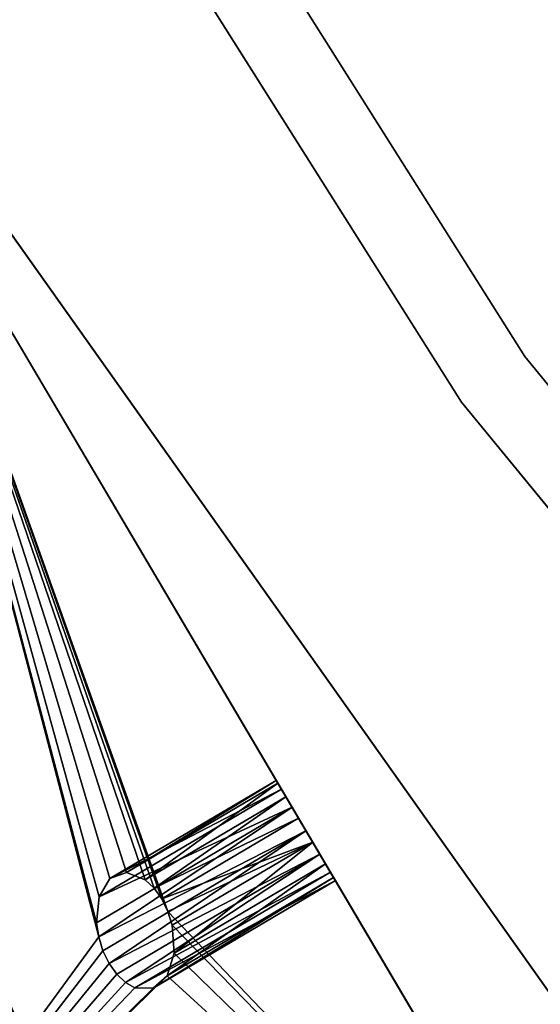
# Model space of a CAD drawing. Extents: x 0.3 to 17.2, y 0.3 to 17.2.
# Tile 29 of 256: x 2.731 to 2.993, y 4.258 to 4.754. Entities that reach past the tile are written whole.
import ezdxf

# ---------------------------------------------------------------- set-up
doc = ezdxf.new("R2010")
doc.units = 0
doc.header["$MEASUREMENT"] = 0
doc.layers.get('0').update_dxf_attribs({"linetype": 'CONTINUOUS'})

# ---------------------------------------------------------------- blocks, each defined once
blk = doc.blocks.new('LUXORE_PLAFON_STL_1')
at = {"color": 0}
for p, q in [((2.98566, 4.58422, 0), (2.51953, 5.32179, 0)), ((2.98566, 4.58422, -1.37795), (2.51953, 5.32179, -1.37795)), ((2.98566, 4.58422, 0), (2.51953, 5.32179, 0)), ((2.98566, 4.58422, -1.37795), (2.51953, 5.32179, -1.37795)), ((2.95374, 4.56118, -1.37795), (2.48502, 5.30285, -1.37795)), ((2.48502, 5.30285, 0), (2.95374, 4.56118, 0)), ((2.48502, 5.30285, 0), (2.95374, 4.56118, 0)), ((2.95374, 4.56118, -1.37795), (2.48502, 5.30285, -1.37795)), ((3.0454, 4.19705, -5.19685), (2.57343, 4.86223, -5.19685)), ((2.57343, 4.86223, -5.15748), (3.0454, 4.19705, -5.15748)), ((3.0454, 4.19705, -5.19685), (2.57343, 4.86223, -5.19685)), ((2.57343, 4.86223, -5.15748), (3.0454, 4.19705, -5.15748)), ((3.15335, 3.87478, -1.51782), (2.66258, 4.70583, -5.33469)), ((3.05075, 4.04851, -5.52772), (2.66258, 4.70583, -5.33469)), ((3.15335, 3.87478, -1.51782), (2.66258, 4.70583, -5.33469)), ((3.05075, 4.04851, -5.52772), (2.66258, 4.70583, -5.33469)), ((3.5389, 3.90953, 0), (2.98566, 4.58422, 0)), ((3.5389, 3.90953, -1.37795), (2.98566, 4.58422, -1.37795)), ((2.98566, 4.58422, -1.37795), (2.98566, 4.58422, 0)), ((3.5389, 3.90953, 0), (2.98566, 4.58422, 0)), ((2.98566, 4.58422, -1.37795), (2.98566, 4.58422, 0)), ((3.5389, 3.90953, -1.37795), (2.98566, 4.58422, -1.37795)), ((3.51005, 3.88274, -1.37795), (2.95374, 4.56118, -1.37795)), ((2.95374, 4.56118, 0), (3.51005, 3.88274, 0)), ((2.95374, 4.56118, 0), (3.51005, 3.88274, 0)), ((2.95374, 4.56118, 0), (2.95374, 4.56118, -1.37795)), ((3.51005, 3.88274, -1.37795), (2.95374, 4.56118, -1.37795)), ((2.95374, 4.56118, 0), (2.95374, 4.56118, -1.37795)), ((2.77668, 4.32136, -5.28243), (2.86042, 4.37081, -5.28243)), ((2.77668, 4.32136, -5.28243), (2.86042, 4.37081, -5.28243)), ((2.78508, 4.32444, -5.29647), (2.86125, 4.36942, -5.29647)), ((2.78508, 4.32444, -5.29647), (2.86125, 4.36942, -5.29647)), ((2.86301, 4.36643, -5.26925), (2.86042, 4.37081, -5.28243)), ((2.86042, 4.37081, -5.28243), (2.86125, 4.36942, -5.29647)), ((2.86301, 4.36643, -5.26925), (2.86042, 4.37081, -5.28243)), ((2.86042, 4.37081, -5.28243), (2.86125, 4.36942, -5.29647)), ((2.86125, 4.36942, -5.29647), (2.86529, 4.36257, -5.30815)), ((2.86125, 4.36942, -5.29647), (2.86529, 4.36257, -5.30815)), ((2.77122, 4.31222, -5.26925), (2.86301, 4.36643, -5.26925)), ((2.77122, 4.31222, -5.26925), (2.86301, 4.36643, -5.26925)), ((2.7945, 4.32076, -5.30815), (2.86529, 4.36257, -5.30815)), ((2.7945, 4.32076, -5.30815), (2.86529, 4.36257, -5.30815)), ((2.79891, 4.31659, -5.31223), (2.86529, 4.36257, -5.30815)), ((2.79891, 4.31659, -5.31223), (2.86529, 4.36257, -5.30815)), ((2.86842, 4.35727, -5.25994), (2.86301, 4.36643, -5.26925)), ((2.86842, 4.35727, -5.25994), (2.86301, 4.36643, -5.26925)), ((2.86529, 4.36257, -5.30815), (2.87164, 4.35182, -5.31479)), ((2.86529, 4.36257, -5.30815), (2.87164, 4.35182, -5.31479)), ((2.76996, 4.29913, -5.25994), (2.86842, 4.35727, -5.25994)), ((2.76996, 4.29913, -5.25994), (2.86842, 4.35727, -5.25994)), ((2.77103, 4.29201, -5.25745), (2.86842, 4.35727, -5.25994)), ((2.77103, 4.29201, -5.25745), (2.86842, 4.35727, -5.25994)), ((2.87541, 4.34544, -5.25664), (2.86842, 4.35727, -5.25994)), ((2.87541, 4.34544, -5.25664), (2.86842, 4.35727, -5.25994)), ((2.79891, 4.31659, -5.31223), (2.87164, 4.35182, -5.31479)), ((2.79891, 4.31659, -5.31223), (2.87164, 4.35182, -5.31479)), ((2.80278, 4.31116, -5.31479), (2.87164, 4.35182, -5.31479)), ((2.80278, 4.31116, -5.31479), (2.87164, 4.35182, -5.31479)), ((2.87164, 4.35182, -5.31479), (2.87882, 4.33966, -5.31488)), ((2.87164, 4.35182, -5.31479), (2.87882, 4.33966, -5.31488)), ((2.77103, 4.29201, -5.25745), (2.87541, 4.34544, -5.25664)), ((2.77103, 4.29201, -5.25745), (2.87541, 4.34544, -5.25664)), ((2.77318, 4.28507, -5.25664), (2.87541, 4.34544, -5.25664)), ((2.77318, 4.28507, -5.25664), (2.87541, 4.34544, -5.25664)), ((2.77628, 4.2787, -5.25754), (2.87541, 4.34544, -5.25664)), ((2.77628, 4.2787, -5.25754), (2.87541, 4.34544, -5.25664)), ((2.88238, 4.33364, -5.2601), (2.87541, 4.34544, -5.25664)), ((2.88238, 4.33364, -5.2601), (2.87541, 4.34544, -5.25664)), ((2.80278, 4.31116, -5.31479), (2.87882, 4.33966, -5.31488)), ((2.80278, 4.31116, -5.31479), (2.87882, 4.33966, -5.31488)), ((2.80588, 4.30479, -5.31569), (2.87882, 4.33966, -5.31488)), ((2.80588, 4.30479, -5.31569), (2.87882, 4.33966, -5.31488)), ((2.87882, 4.33966, -5.31488), (2.80803, 4.29785, -5.31488)), ((2.87882, 4.33966, -5.31488), (2.80803, 4.29785, -5.31488)), ((2.87882, 4.33966, -5.31488), (2.88521, 4.32885, -5.30838)), ((2.87882, 4.33966, -5.31488), (2.88521, 4.32885, -5.30838)), ((2.77628, 4.2787, -5.25754), (2.88238, 4.33364, -5.2601)), ((2.77628, 4.2787, -5.25754), (2.88238, 4.33364, -5.2601)), ((2.88238, 4.33364, -5.2601), (2.78015, 4.27327, -5.2601)), ((2.88238, 4.33364, -5.2601), (2.78015, 4.27327, -5.2601)), ((2.88238, 4.33364, -5.2601), (2.78456, 4.2691, -5.26418)), ((2.88238, 4.33364, -5.2601), (2.78456, 4.2691, -5.26418)), ((2.88773, 4.32458, -5.26954), (2.88238, 4.33364, -5.2601)), ((2.88773, 4.32458, -5.26954), (2.88238, 4.33364, -5.2601)), ((2.88521, 4.32885, -5.30838), (2.80904, 4.28386, -5.30838)), ((2.88521, 4.32885, -5.30838), (2.80904, 4.28386, -5.30838)), ((2.88521, 4.32885, -5.30838), (2.88932, 4.32187, -5.2968)), ((2.88521, 4.32885, -5.30838), (2.88932, 4.32187, -5.2968)), ((2.78508, 4.32444, -5.29647), (2.77668, 4.32136, -5.28243)), ((2.78508, 4.32444, -5.29647), (2.77668, 4.32136, -5.28243)), ((2.88773, 4.32458, -5.26954), (2.78456, 4.2691, -5.26418)), ((2.88773, 4.32458, -5.26954), (2.78456, 4.2691, -5.26418)), ((2.7945, 4.32076, -5.30815), (2.78508, 4.32444, -5.29647)), ((2.7945, 4.32076, -5.30815), (2.78508, 4.32444, -5.29647)), ((2.88773, 4.32458, -5.26954), (2.78926, 4.26643, -5.26954)), ((2.88773, 4.32458, -5.26954), (2.78926, 4.26643, -5.26954)), ((2.89023, 4.32033, -5.28278), (2.88773, 4.32458, -5.26954)), ((2.89023, 4.32033, -5.28278), (2.88773, 4.32458, -5.26954)), ((2.77668, 4.32136, -5.28243), (2.77122, 4.31222, -5.26925)), ((2.77668, 4.32136, -5.28243), (2.77122, 4.31222, -5.26925)), ((2.79891, 4.31659, -5.31223), (2.7945, 4.32076, -5.30815)), ((2.79891, 4.31659, -5.31223), (2.7945, 4.32076, -5.30815)), ((2.89023, 4.32033, -5.28278), (2.79844, 4.26613, -5.28278)), ((2.89023, 4.32033, -5.28278), (2.79844, 4.26613, -5.28278)), ((2.88932, 4.32187, -5.2968), (2.80558, 4.27242, -5.2968)), ((2.88932, 4.32187, -5.2968), (2.80558, 4.27242, -5.2968)), ((2.88932, 4.32187, -5.2968), (2.89023, 4.32033, -5.28278)), ((2.88932, 4.32187, -5.2968), (2.89023, 4.32033, -5.28278)), ((2.77122, 4.31222, -5.26925), (2.76996, 4.29913, -5.25994)), ((2.77122, 4.31222, -5.26925), (2.76996, 4.29913, -5.25994)), ((2.80278, 4.31116, -5.31479), (2.79891, 4.31659, -5.31223)), ((2.80278, 4.31116, -5.31479), (2.79891, 4.31659, -5.31223)), ((2.80588, 4.30479, -5.31569), (2.80278, 4.31116, -5.31479)), ((2.80588, 4.30479, -5.31569), (2.80278, 4.31116, -5.31479)), ((2.80803, 4.29785, -5.31488), (2.80588, 4.30479, -5.31569)), ((2.80803, 4.29785, -5.31488), (2.80588, 4.30479, -5.31569)), ((2.76996, 4.29913, -5.25994), (2.77103, 4.29201, -5.25745)), ((2.76996, 4.29913, -5.25994), (2.77103, 4.29201, -5.25745)), ((2.80904, 4.28386, -5.30838), (2.80803, 4.29785, -5.31488)), ((2.80904, 4.28386, -5.30838), (2.80803, 4.29785, -5.31488)), ((2.77103, 4.29201, -5.25745), (2.77318, 4.28507, -5.25664)), ((2.77103, 4.29201, -5.25745), (2.77318, 4.28507, -5.25664)), ((2.77318, 4.28507, -5.25664), (2.77628, 4.2787, -5.25754)), ((2.77318, 4.28507, -5.25664), (2.77628, 4.2787, -5.25754)), ((2.80558, 4.27242, -5.2968), (2.80904, 4.28386, -5.30838)), ((2.80558, 4.27242, -5.2968), (2.80904, 4.28386, -5.30838)), ((2.77628, 4.2787, -5.25754), (2.78015, 4.27327, -5.2601)), ((2.77628, 4.2787, -5.25754), (2.78015, 4.27327, -5.2601)), ((2.78015, 4.27327, -5.2601), (2.78456, 4.2691, -5.26418)), ((2.78015, 4.27327, -5.2601), (2.78456, 4.2691, -5.26418)), ((2.79844, 4.26613, -5.28278), (2.80558, 4.27242, -5.2968)), ((2.79844, 4.26613, -5.28278), (2.80558, 4.27242, -5.2968)), ((2.78456, 4.2691, -5.26418), (2.78926, 4.26643, -5.26954)), ((2.78456, 4.2691, -5.26418), (2.78926, 4.26643, -5.26954)), ((2.78926, 4.26643, -5.26954), (2.79844, 4.26613, -5.28278)), ((2.78926, 4.26643, -5.26954), (2.79844, 4.26613, -5.28278))]:
    blk.add_line(p, q, dxfattribs=at)
mesh = blk.add_polyface(dxfattribs=at)
corners = [(1.90166, 9.4846, -1.84228), (1.90166, 7.94244, -1.84228), (1.85836, 8.71352, -1.84228), (2.03103, 10.24599, -1.84228), (2.03103, 7.18105, -1.84228), (2.24483, 10.98811, -1.84228), (2.14824, 9.09775, -1.84228), (2.23745, 9.86102, -1.84228), (2.41467, 10.60876, -1.84228), (2.54037, 11.70162, -1.84228), (2.6775, 11.33088, -1.84228), (2.91395, 12.37755, -1.84228), (3.02239, 12.0176, -1.84228), (3.36085, 13.00741, -1.84228), (3.44466, 12.65964, -1.84228), (3.87547, 13.58327, -1.84228), (3.93862, 13.24831, -1.84228), (4.45133, 14.09788, -1.84228), (4.49758, 13.77566, -1.84228), (5.08119, 14.54479, -1.84228), (5.11398, 14.23456, -1.84228), (5.75712, 14.91837, -1.84228), (5.77948, 14.61879, -1.84228), (6.47063, 15.21391, -1.84228), (6.4851, 14.92316, -1.84228), (7.21275, 15.42771, -1.84228), (7.22127, 15.14356, -1.84228), (7.97414, 15.55708, -1.84228), (7.97806, 15.277, -1.84228), (8.74522, 15.60038, -1.84228), (8.74522, 15.32168, -1.84228), (9.5163, 15.55708, -1.84228), (9.51238, 15.277, -1.84228), (10.26917, 15.14356, -1.84228), (10.27769, 15.42771, -1.84228), (11.00534, 14.92316, -1.84228), (11.0198, 15.21391, -1.84228), (11.71096, 14.61879, -1.84228), (11.73332, 14.91837, -1.84228), (12.37646, 14.23456, -1.84228), (12.40925, 14.54479, -1.84228), (12.99286, 13.77566, -1.84228), (13.03911, 14.09788, -1.84228), (13.55182, 13.24831, -1.84228), (13.61496, 13.58327, -1.84228), (14.04578, 12.65964, -1.84228), (14.12958, 13.00741, -1.84228), (14.46805, 12.0176, -1.84228), (14.57649, 12.37755, -1.84228), (14.81294, 11.33088, -1.84228), (14.95007, 11.70162, -1.84228), (15.07577, 10.60876, -1.84228), (15.24561, 10.98811, -1.84228), (15.25298, 9.86102, -1.84228), (15.45941, 10.24599, -1.84228), (15.3422, 9.09775, -1.84228), (15.3422, 8.32929, -1.84228), (2.14824, 8.32929, -1.84228), (2.24483, 6.43893, -1.84228), (2.23745, 7.56603, -1.84228), (2.41467, 6.81828, -1.84228), (2.54037, 5.72542, -1.84228), (2.6775, 6.09616, -1.84228), (2.91395, 5.04949, -1.84228), (3.02239, 5.40944, -1.84228), (3.36085, 4.41963, -1.84228), (3.44466, 4.7674, -1.84228), (3.87547, 3.84377, -1.84228), (3.93862, 4.17873, -1.84228), (4.45133, 3.32916, -1.84228), (4.49758, 3.65138, -1.84228), (5.08119, 2.88225, -1.84228), (5.11398, 3.19248, -1.84228), (5.75712, 2.50867, -1.84228), (5.77948, 2.80825, -1.84228), (6.47063, 2.21313, -1.84228), (6.4851, 2.50388, -1.84228), (7.21275, 1.99933, -1.84228), (7.22127, 2.28349, -1.84228), (7.97414, 1.86996, -1.84228), (7.97806, 2.15004, -1.84228), (8.74522, 1.82666, -1.84228), (8.74522, 2.10536, -1.84228), (9.51238, 2.15004, -1.84228), (9.5163, 1.86996, -1.84228), (10.26917, 2.28349, -1.84228), (10.27769, 1.99933, -1.84228), (11.00534, 2.50388, -1.84228), (11.0198, 2.21313, -1.84228), (11.71096, 2.80825, -1.84228), (11.73332, 2.50867, -1.84228), (12.37646, 3.19248, -1.84228), (12.40925, 2.88225, -1.84228), (12.99286, 3.65138, -1.84228), (13.03911, 3.32916, -1.84228), (13.55182, 4.17873, -1.84228), (13.61496, 3.84377, -1.84228), (14.04578, 4.7674, -1.84228), (14.12958, 4.41963, -1.84228), (14.46805, 5.40944, -1.84228), (14.57649, 5.04949, -1.84228), (14.81294, 6.09616, -1.84228), (14.95007, 5.72542, -1.84228), (15.07577, 6.81828, -1.84228), (15.24561, 6.43893, -1.84228), (15.25298, 7.56603, -1.84228), (15.45941, 7.18105, -1.84228), (15.58878, 9.4846, -1.84228), (15.58878, 7.94244, -1.84228), (15.63208, 8.71352, -1.84228)]
mesh.append_faces([[corners[k] for k in face] for face in [(0, 1, 2), (108, 107, 109)]], dxfattribs={"vtx0": -1, "color": 0})
mesh.append_faces([[corners[k] for k in face] for face in [(1, 3, 4), (6, 5, 7), (7, 5, 8), (8, 9, 10), (10, 11, 12), (12, 13, 14), (14, 15, 16), (16, 17, 18), (18, 19, 20), (20, 21, 22), (22, 23, 24), (24, 25, 26), (26, 27, 28), (28, 29, 30), (30, 31, 32), (32, 31, 33), (33, 34, 35), (35, 36, 37), (37, 38, 39), (39, 40, 41), (41, 42, 43), (43, 44, 45), (45, 46, 47), (47, 48, 49), (49, 50, 51), (51, 52, 53), (53, 54, 55), (55, 54, 56), (4, 57, 58), (57, 4, 6), (58, 60, 61), (61, 62, 63), (63, 64, 65), (65, 66, 67), (67, 68, 69), (69, 70, 71), (71, 72, 73), (73, 74, 75), (75, 76, 77), (77, 78, 79), (79, 80, 81), (81, 83, 84), (84, 85, 86), (86, 87, 88), (88, 89, 90), (90, 91, 92), (92, 93, 94), (94, 95, 96), (96, 97, 98), (98, 99, 100), (100, 101, 102), (102, 103, 104), (104, 105, 106), (106, 107, 108)]], dxfattribs={"vtx0": -1, "vtx1": -1, "color": 0})
mesh.append_faces([[corners[k] for k in face] for face in [(4, 5, 6), (106, 56, 54)]], dxfattribs={"vtx0": -1, "vtx1": -1, "vtx2": -1, "color": 0})
mesh.append_faces([[corners[k] for k in face] for face in [(1, 0, 3), (4, 3, 5), (8, 5, 9), (10, 9, 11), (12, 11, 13), (14, 13, 15), (16, 15, 17), (18, 17, 19), (20, 19, 21), (22, 21, 23), (24, 23, 25), (26, 25, 27), (28, 27, 29), (30, 29, 31), (33, 31, 34), (35, 34, 36), (37, 36, 38), (39, 38, 40), (41, 40, 42), (43, 42, 44), (45, 44, 46), (47, 46, 48), (49, 48, 50), (51, 50, 52), (53, 52, 54), (58, 57, 59), (58, 59, 60), (61, 60, 62), (63, 62, 64), (65, 64, 66), (67, 66, 68), (69, 68, 70), (71, 70, 72), (73, 72, 74), (75, 74, 76), (77, 76, 78), (79, 78, 80), (81, 80, 82), (81, 82, 83), (84, 83, 85), (86, 85, 87), (88, 87, 89), (90, 89, 91), (92, 91, 93), (94, 93, 95), (96, 95, 97), (98, 97, 99), (100, 99, 101), (102, 101, 103), (104, 103, 105), (106, 105, 56), (106, 54, 107)]], dxfattribs={"vtx0": -1, "vtx2": -1, "color": 0})
mesh = blk.add_polyface(dxfattribs=at)
corners = [(1.90166, 7.94244, -1.82259), (1.90166, 9.4846, -1.82259), (1.85836, 8.71352, -1.82259), (2.03103, 7.18105, -1.82259), (2.03103, 10.24599, -1.82259), (2.24483, 6.43893, -1.82259), (2.14824, 8.32929, -1.82259), (2.23745, 7.56603, -1.82259), (2.41467, 6.81828, -1.82259), (2.54037, 5.72542, -1.82259), (2.6775, 6.09616, -1.82259), (2.91395, 5.04949, -1.82259), (3.02239, 5.40944, -1.82259), (3.36085, 4.41963, -1.82259), (3.44466, 4.7674, -1.82259), (3.87547, 3.84377, -1.82259), (3.93862, 4.17873, -1.82259), (4.45133, 3.32916, -1.82259), (4.49758, 3.65138, -1.82259), (5.08119, 2.88225, -1.82259), (5.11398, 3.19248, -1.82259), (5.75712, 2.50867, -1.82259), (5.77948, 2.80825, -1.82259), (6.47063, 2.21313, -1.82259), (6.4851, 2.50388, -1.82259), (7.21275, 1.99933, -1.82259), (7.22127, 2.28349, -1.82259), (7.97414, 1.86996, -1.82259), (7.97806, 2.15004, -1.82259), (8.74522, 1.82666, -1.82259), (8.74522, 2.10536, -1.82259), (9.5163, 1.86996, -1.82259), (9.51238, 2.15004, -1.82259), (10.26917, 2.28349, -1.82259), (10.27769, 1.99933, -1.82259), (11.00534, 2.50388, -1.82259), (11.0198, 2.21313, -1.82259), (11.71096, 2.80825, -1.82259), (11.73332, 2.50867, -1.82259), (12.37646, 3.19248, -1.82259), (12.40925, 2.88225, -1.82259), (12.99286, 3.65138, -1.82259), (13.03911, 3.32916, -1.82259), (13.55182, 4.17873, -1.82259), (13.61496, 3.84377, -1.82259), (14.04578, 4.7674, -1.82259), (14.12958, 4.41963, -1.82259), (14.46805, 5.40944, -1.82259), (14.57649, 5.04949, -1.82259), (14.81294, 6.09616, -1.82259), (14.95007, 5.72542, -1.82259), (15.07577, 6.81828, -1.82259), (15.24561, 6.43893, -1.82259), (15.25298, 7.56603, -1.82259), (15.45941, 7.18105, -1.82259), (15.3422, 8.32929, -1.82259), (15.3422, 9.09775, -1.82259), (2.14824, 9.09775, -1.82259), (2.24483, 10.98811, -1.82259), (2.23745, 9.86102, -1.82259), (2.41467, 10.60876, -1.82259), (2.54037, 11.70162, -1.82259), (2.6775, 11.33088, -1.82259), (2.91395, 12.37755, -1.82259), (3.02239, 12.0176, -1.82259), (3.36085, 13.00741, -1.82259), (3.44466, 12.65964, -1.82259), (3.87547, 13.58327, -1.82259), (3.93862, 13.24831, -1.82259), (4.45133, 14.09788, -1.82259), (4.49758, 13.77566, -1.82259), (5.08119, 14.54479, -1.82259), (5.11398, 14.23456, -1.82259), (5.75712, 14.91837, -1.82259), (5.77948, 14.61879, -1.82259), (6.47063, 15.21391, -1.82259), (6.4851, 14.92316, -1.82259), (7.21275, 15.42771, -1.82259), (7.22127, 15.14356, -1.82259), (7.97414, 15.55708, -1.82259), (7.97806, 15.277, -1.82259), (8.74522, 15.60038, -1.82259), (8.74522, 15.32168, -1.82259), (9.51238, 15.277, -1.82259), (9.5163, 15.55708, -1.82259), (10.26917, 15.14356, -1.82259), (10.27769, 15.42771, -1.82259), (11.00534, 14.92316, -1.82259), (11.0198, 15.21391, -1.82259), (11.71096, 14.61879, -1.82259), (11.73332, 14.91837, -1.82259), (12.37646, 14.23456, -1.82259), (12.40925, 14.54479, -1.82259), (12.99286, 13.77566, -1.82259), (13.03911, 14.09788, -1.82259), (13.55182, 13.24831, -1.82259), (13.61496, 13.58327, -1.82259), (14.04578, 12.65964, -1.82259), (14.12958, 13.00741, -1.82259), (14.46805, 12.0176, -1.82259), (14.57649, 12.37755, -1.82259), (14.81294, 11.33088, -1.82259), (14.95007, 11.70162, -1.82259), (15.07577, 10.60876, -1.82259), (15.24561, 10.98811, -1.82259), (15.25298, 9.86102, -1.82259), (15.45941, 10.24599, -1.82259), (15.58878, 7.94244, -1.82259), (15.58878, 9.4846, -1.82259), (15.63208, 8.71352, -1.82259)]
mesh.append_faces([[corners[k] for k in face] for face in [(0, 1, 2), (108, 107, 109)]], dxfattribs={"vtx0": -1, "color": 0})
mesh.append_faces([[corners[k] for k in face] for face in [(1, 3, 4), (6, 5, 7), (7, 5, 8), (8, 9, 10), (10, 11, 12), (12, 13, 14), (14, 15, 16), (16, 17, 18), (18, 19, 20), (20, 21, 22), (22, 23, 24), (24, 25, 26), (26, 27, 28), (28, 29, 30), (30, 31, 32), (32, 31, 33), (33, 34, 35), (35, 36, 37), (37, 38, 39), (39, 40, 41), (41, 42, 43), (43, 44, 45), (45, 46, 47), (47, 48, 49), (49, 50, 51), (51, 52, 53), (53, 54, 55), (55, 54, 56), (4, 57, 58), (57, 4, 6), (58, 60, 61), (61, 62, 63), (63, 64, 65), (65, 66, 67), (67, 68, 69), (69, 70, 71), (71, 72, 73), (73, 74, 75), (75, 76, 77), (77, 78, 79), (79, 80, 81), (81, 83, 84), (84, 85, 86), (86, 87, 88), (88, 89, 90), (90, 91, 92), (92, 93, 94), (94, 95, 96), (96, 97, 98), (98, 99, 100), (100, 101, 102), (102, 103, 104), (104, 105, 106), (106, 107, 108)]], dxfattribs={"vtx0": -1, "vtx1": -1, "color": 0})
mesh.append_faces([[corners[k] for k in face] for face in [(4, 5, 6), (106, 56, 54)]], dxfattribs={"vtx0": -1, "vtx1": -1, "vtx2": -1, "color": 0})
mesh.append_faces([[corners[k] for k in face] for face in [(1, 0, 3), (4, 3, 5), (8, 5, 9), (10, 9, 11), (12, 11, 13), (14, 13, 15), (16, 15, 17), (18, 17, 19), (20, 19, 21), (22, 21, 23), (24, 23, 25), (26, 25, 27), (28, 27, 29), (30, 29, 31), (33, 31, 34), (35, 34, 36), (37, 36, 38), (39, 38, 40), (41, 40, 42), (43, 42, 44), (45, 44, 46), (47, 46, 48), (49, 48, 50), (51, 50, 52), (53, 52, 54), (58, 57, 59), (58, 59, 60), (61, 60, 62), (63, 62, 64), (65, 64, 66), (67, 66, 68), (69, 68, 70), (71, 70, 72), (73, 72, 74), (75, 74, 76), (77, 76, 78), (79, 78, 80), (81, 80, 82), (81, 82, 83), (84, 83, 85), (86, 85, 87), (88, 87, 89), (90, 89, 91), (92, 91, 93), (94, 93, 95), (96, 95, 97), (98, 97, 99), (100, 99, 101), (102, 101, 103), (104, 103, 105), (106, 105, 56), (106, 54, 107)]], dxfattribs={"vtx0": -1, "vtx2": -1, "color": 0})
mesh = blk.add_polyface(dxfattribs=at)
corners = [(2.47722, 4.84751, -5.52772), (2.35367, 5.13994, -5.2968), (2.35437, 5.1383, -5.28278), (2.35052, 5.1474, -5.30838), (2.34563, 5.15897, -5.31488), (2.18013, 5.5507, -5.33469), (2.34013, 5.17199, -5.31479), (2.33528, 5.18348, -5.30815), (2.33218, 5.19081, -5.29647), (2.33155, 5.1923, -5.28243), (2.85284, 3.95846, -1.71085), (2.70074, 4.31846, -1.77001), (2.70144, 4.31682, -1.75599), (2.69759, 4.32592, -1.78159), (2.6927, 4.33749, -1.78808), (2.6872, 4.35051, -1.788), (2.68235, 4.362, -1.78136), (2.67925, 4.36933, -1.76968), (2.67862, 4.37082, -1.75564), (2.55575, 4.66165, -1.51782), (2.34835, 5.15253, -5.2601), (2.34302, 5.16515, -5.25664), (2.35245, 5.14284, -5.26954), (2.33767, 5.17781, -5.25994), (2.33353, 5.18761, -5.26925), (2.69542, 4.33105, -1.73331), (2.69952, 4.32136, -1.74275), (2.69009, 4.34367, -1.72985), (2.68474, 4.35633, -1.73315), (2.6806, 4.36613, -1.74245)]
mesh.append_faces([[corners[k] for k in face] for face in [(1, 0, 3), (3, 0, 4), (4, 5, 6), (6, 5, 7), (7, 5, 8), (8, 5, 9), (11, 0, 13), (13, 0, 14), (14, 0, 15), (15, 0, 16), (16, 0, 17), (17, 0, 18), (19, 21, 5), (20, 0, 22), (22, 0, 2), (10, 25, 19), (25, 10, 26), (26, 10, 12)]], dxfattribs={"vtx0": -1, "vtx1": -1, "color": 0})
mesh.append_faces([[corners[k] for k in face] for face in [(18, 0, 19), (19, 0, 20)]], dxfattribs={"vtx0": -1, "vtx1": -1, "vtx2": -1, "color": 0})
mesh.append_faces([[corners[k] for k in face] for face in [(0, 1, 2), (4, 0, 5), (10, 11, 12), (11, 10, 0), (19, 20, 21), (5, 21, 23), (5, 23, 24), (5, 24, 9), (19, 25, 27), (19, 27, 28), (19, 28, 29), (19, 29, 18)]], dxfattribs={"vtx0": -1, "vtx2": -1, "color": 0})
mesh = blk.add_polyface(dxfattribs=at)
corners = [(2.51953, 5.32179, -1.37795), (2.98566, 4.58422, 0), (2.98566, 4.58422, -1.37795), (2.51953, 5.32179, 0)]
mesh.append_faces([[corners[k] for k in face] for face in [(0, 1, 2), (1, 0, 3)]], dxfattribs={"vtx0": -1, "color": 0})
mesh = blk.add_polyface(dxfattribs=at)
corners = [(2.48502, 5.30285, 0), (2.95374, 4.56118, -1.37795), (2.95374, 4.56118, 0), (2.48502, 5.30285, -1.37795)]
mesh.append_faces([[corners[k] for k in face] for face in [(0, 1, 2), (1, 0, 3)]], dxfattribs={"vtx0": -1, "color": 0})
mesh = blk.add_polyface(dxfattribs=at)
corners = [(2.91395, 5.04949, -1.82259), (3.36085, 4.41963, -1.84228), (3.36085, 4.41963, -1.82259), (2.91395, 5.04949, -1.84228)]
mesh.append_faces([[corners[k] for k in face] for face in [(0, 1, 2), (1, 0, 3)]], dxfattribs={"vtx0": -1, "color": 0})
mesh = blk.add_polyface(dxfattribs=at)
corners = [(2.85284, 3.95846, -1.71085), (2.0717, 4.95851, -4.95028), (2.47722, 4.84751, -5.52772), (2.35266, 4.2935, -2.09526)]
mesh.append_faces([[corners[k] for k in face] for face in [(0, 1, 2), (1, 0, 3)]], dxfattribs={"vtx0": -1, "color": 0})
mesh = blk.add_polyface(dxfattribs=at)
corners = [(2.57343, 4.86223, -5.15748), (3.0454, 4.19705, -5.19685), (3.0454, 4.19705, -5.15748), (2.57343, 4.86223, -5.19685)]
mesh.append_faces([[corners[k] for k in face] for face in [(0, 1, 2), (1, 0, 3)]], dxfattribs={"vtx0": -1, "color": 0})
mesh = blk.add_polyface(dxfattribs=at)
corners = [(2.52575, 4.73262, -1.78322), (2.89863, 3.85005, -1.82259), (2.89863, 3.85005, -1.78322), (2.52575, 4.73262, -1.82259)]
mesh.append_faces([[corners[k] for k in face] for face in [(0, 1, 2), (1, 0, 3)]], dxfattribs={"vtx0": -1, "color": 0})
mesh = blk.add_polyface(dxfattribs=at)
corners = [(3.15335, 3.87478, -1.51782), (2.63405, 4.10448, -4.95028), (3.00114, 3.48285, -2.09526), (2.66258, 4.70583, -5.33469)]
mesh.append_faces([[corners[k] for k in face] for face in [(0, 1, 2), (1, 0, 3)]], dxfattribs={"vtx0": -1, "color": 0})
mesh = blk.add_polyface(dxfattribs=at)
corners = [(2.63405, 4.10448, -4.95028), (2.78926, 4.26643, -5.26954), (2.79844, 4.26613, -5.28278), (2.78456, 4.2691, -5.26418), (2.78015, 4.27327, -5.2601), (2.77628, 4.2787, -5.25754), (2.77318, 4.28507, -5.25664), (2.77103, 4.29201, -5.25745), (2.66258, 4.70583, -5.33469), (2.76996, 4.29913, -5.25994), (2.77122, 4.31222, -5.26925), (2.77668, 4.32136, -5.28243), (2.78508, 4.32444, -5.29647), (3.05075, 4.04851, -5.52772), (2.80588, 4.30479, -5.31569), (2.80803, 4.29785, -5.31488), (2.80904, 4.28386, -5.30838), (2.80558, 4.27242, -5.2968), (2.80278, 4.31116, -5.31479), (2.79891, 4.31659, -5.31223), (2.7945, 4.32076, -5.30815)]
mesh.append_faces([[corners[k] for k in face] for face in [(1, 0, 3), (3, 0, 4), (4, 0, 5), (5, 0, 6), (6, 0, 7), (7, 8, 9), (9, 8, 10), (10, 8, 11), (11, 8, 12), (13, 14, 8), (14, 13, 15), (15, 13, 16), (16, 13, 17), (17, 0, 2)]], dxfattribs={"vtx0": -1, "vtx1": -1, "color": 0})
mesh.append_faces([[corners[k] for k in face] for face in [(0, 1, 2), (7, 0, 8), (17, 13, 0), (8, 14, 18), (8, 18, 19), (8, 19, 20), (8, 20, 12)]], dxfattribs={"vtx0": -1, "vtx2": -1, "color": 0})
mesh = blk.add_polyface(dxfattribs=at)
corners = [(3.05075, 4.04851, -5.52772), (2.88932, 4.32187, -5.2968), (2.89023, 4.32033, -5.28278), (2.88521, 4.32885, -5.30838), (2.87882, 4.33966, -5.31488), (2.66258, 4.70583, -5.33469), (2.87164, 4.35182, -5.31479), (2.86529, 4.36257, -5.30815), (2.86125, 4.36942, -5.29647), (2.86042, 4.37081, -5.28243), (3.54152, 3.21746, -1.71085), (3.34279, 3.55398, -1.77001), (3.3437, 3.55244, -1.75599), (3.33867, 3.56096, -1.78159), (3.33229, 3.57177, -1.78808), (3.3251, 3.58393, -1.788), (3.31876, 3.59468, -1.78136), (3.31471, 3.60153, -1.76968), (3.31389, 3.60292, -1.75564), (3.15335, 3.87478, -1.51782), (2.88238, 4.33364, -5.2601), (2.87541, 4.34544, -5.25664), (2.88773, 4.32458, -5.26954), (2.86842, 4.35727, -5.25994), (2.86301, 4.36643, -5.26925), (3.33584, 3.56575, -1.73331), (3.34119, 3.55669, -1.74275), (3.32888, 3.57755, -1.72985), (3.32189, 3.58938, -1.73315), (3.31648, 3.59854, -1.74245)]
mesh.append_faces([[corners[k] for k in face] for face in [(1, 0, 3), (3, 0, 4), (4, 5, 6), (6, 5, 7), (7, 5, 8), (8, 5, 9), (11, 0, 13), (13, 0, 14), (14, 0, 15), (15, 0, 16), (16, 0, 17), (17, 0, 18), (19, 21, 5), (20, 0, 22), (22, 0, 2), (10, 25, 19), (25, 10, 26), (26, 10, 12)]], dxfattribs={"vtx0": -1, "vtx1": -1, "color": 0})
mesh.append_faces([[corners[k] for k in face] for face in [(18, 0, 19), (19, 0, 20)]], dxfattribs={"vtx0": -1, "vtx1": -1, "vtx2": -1, "color": 0})
mesh.append_faces([[corners[k] for k in face] for face in [(0, 1, 2), (4, 0, 5), (10, 11, 12), (11, 10, 0), (19, 20, 21), (5, 21, 23), (5, 23, 24), (5, 24, 9), (19, 25, 27), (19, 27, 28), (19, 28, 29), (19, 29, 18)]], dxfattribs={"vtx0": -1, "vtx2": -1, "color": 0})
mesh = blk.add_polyface(dxfattribs=at)
corners = [(2.85284, 3.95846, -1.71085), (2.61609, 4.28076, -1.75599), (2.60678, 4.27877, -1.77001), (2.6213, 4.28831, -1.74275), (2.62196, 4.29368, -1.73739), (2.62123, 4.29971, -1.73331), (2.55575, 4.66165, -1.51782), (2.61918, 4.30605, -1.73075), (2.6159, 4.31233, -1.72985), (2.6116, 4.31819, -1.73066), (2.60653, 4.32329, -1.73315), (2.59525, 4.33007, -1.74245), (2.58466, 4.33112, -1.75564), (2.35266, 4.2935, -2.09526), (2.59553, 4.2828, -1.78159), (2.58489, 4.29194, -1.78808), (2.58059, 4.2978, -1.7889), (2.57732, 4.30408, -1.788), (2.57526, 4.31042, -1.78544), (2.57454, 4.31645, -1.78136), (2.57719, 4.32621, -1.76968)]
mesh.append_faces([[corners[k] for k in face] for face in [(1, 0, 3), (3, 0, 4), (4, 0, 5), (5, 6, 7), (7, 6, 8), (8, 6, 9), (9, 6, 10), (10, 6, 11), (11, 6, 12), (13, 19, 6)]], dxfattribs={"vtx0": -1, "vtx1": -1, "color": 0})
mesh.append_faces([[corners[k] for k in face] for face in [(0, 1, 2), (5, 0, 6), (2, 13, 0), (13, 2, 14), (13, 14, 15), (13, 15, 16), (13, 16, 17), (13, 17, 18), (13, 18, 19), (6, 19, 20), (6, 20, 12)]], dxfattribs={"vtx0": -1, "vtx2": -1, "color": 0})
mesh = blk.add_polyface(dxfattribs=at)
corners = [(2.98566, 4.58422, -1.37795), (3.5389, 3.90953, 0), (3.5389, 3.90953, -1.37795), (2.98566, 4.58422, 0)]
mesh.append_faces([[corners[k] for k in face] for face in [(0, 1, 2), (1, 0, 3)]], dxfattribs={"vtx0": -1, "color": 0})
mesh = blk.add_polyface(dxfattribs=at)
corners = [(2.95374, 4.56118, 0), (3.51005, 3.88274, -1.37795), (3.51005, 3.88274, 0), (2.95374, 4.56118, -1.37795)]
mesh.append_faces([[corners[k] for k in face] for face in [(0, 1, 2), (1, 0, 3)]], dxfattribs={"vtx0": -1, "color": 0})
mesh = blk.add_polyface(dxfattribs=at)
corners = [(2.86301, 4.36643, -5.26925), (2.77668, 4.32136, -5.28243), (2.86042, 4.37081, -5.28243), (2.77122, 4.31222, -5.26925)]
mesh.append_faces([[corners[k] for k in face] for face in [(0, 1, 2), (1, 0, 3)]], dxfattribs={"vtx0": -1, "color": 0})
mesh = blk.add_polyface(dxfattribs=at)
corners = [(2.86042, 4.37081, -5.28243), (2.78508, 4.32444, -5.29647), (2.86125, 4.36942, -5.29647), (2.77668, 4.32136, -5.28243)]
mesh.append_faces([[corners[k] for k in face] for face in [(0, 1, 2), (1, 0, 3)]], dxfattribs={"vtx0": -1, "color": 0})
mesh = blk.add_polyface(dxfattribs=at)
corners = [(2.86125, 4.36942, -5.29647), (2.7945, 4.32076, -5.30815), (2.86529, 4.36257, -5.30815), (2.78508, 4.32444, -5.29647)]
mesh.append_faces([[corners[k] for k in face] for face in [(0, 1, 2), (1, 0, 3)]], dxfattribs={"vtx0": -1, "color": 0})
mesh = blk.add_polyface(dxfattribs=at)
corners = [(2.77122, 4.31222, -5.26925), (2.86842, 4.35727, -5.25994), (2.76996, 4.29913, -5.25994), (2.86301, 4.36643, -5.26925)]
mesh.append_faces([[corners[k] for k in face] for face in [(0, 1, 2), (1, 0, 3)]], dxfattribs={"vtx0": -1, "color": 0})
mesh = blk.add_polyface(dxfattribs=at)
corners = [(2.86529, 4.36257, -5.30815), (2.7945, 4.32076, -5.30815), (2.79891, 4.31659, -5.31223)]
mesh.append_faces([[corners[k] for k in face] for face in [(0, 1, 2)]], dxfattribs={"color": 0})
mesh = blk.add_polyface(dxfattribs=at)
corners = [(2.87164, 4.35182, -5.31479), (2.86529, 4.36257, -5.30815), (2.79891, 4.31659, -5.31223)]
mesh.append_faces([[corners[k] for k in face] for face in [(0, 1, 2)]], dxfattribs={"color": 0})
mesh = blk.add_polyface(dxfattribs=at)
corners = [(2.86842, 4.35727, -5.25994), (2.77103, 4.29201, -5.25745), (2.76996, 4.29913, -5.25994)]
mesh.append_faces([[corners[k] for k in face] for face in [(0, 1, 2)]], dxfattribs={"color": 0})
mesh = blk.add_polyface(dxfattribs=at)
corners = [(2.87541, 4.34544, -5.25664), (2.77103, 4.29201, -5.25745), (2.86842, 4.35727, -5.25994)]
mesh.append_faces([[corners[k] for k in face] for face in [(0, 1, 2)]], dxfattribs={"color": 0})
mesh = blk.add_polyface(dxfattribs=at)
corners = [(2.87164, 4.35182, -5.31479), (2.79891, 4.31659, -5.31223), (2.80278, 4.31116, -5.31479)]
mesh.append_faces([[corners[k] for k in face] for face in [(0, 1, 2)]], dxfattribs={"color": 0})
mesh = blk.add_polyface(dxfattribs=at)
corners = [(2.87882, 4.33966, -5.31488), (2.87164, 4.35182, -5.31479), (2.80278, 4.31116, -5.31479)]
mesh.append_faces([[corners[k] for k in face] for face in [(0, 1, 2)]], dxfattribs={"color": 0})
mesh = blk.add_polyface(dxfattribs=at)
corners = [(2.87541, 4.34544, -5.25664), (2.77318, 4.28507, -5.25664), (2.77103, 4.29201, -5.25745)]
mesh.append_faces([[corners[k] for k in face] for face in [(0, 1, 2)]], dxfattribs={"color": 0})
mesh = blk.add_polyface(dxfattribs=at)
corners = [(2.87541, 4.34544, -5.25664), (2.77628, 4.2787, -5.25754), (2.77318, 4.28507, -5.25664)]
mesh.append_faces([[corners[k] for k in face] for face in [(0, 1, 2)]], dxfattribs={"color": 0})
mesh = blk.add_polyface(dxfattribs=at)
corners = [(2.88238, 4.33364, -5.2601), (2.77628, 4.2787, -5.25754), (2.87541, 4.34544, -5.25664)]
mesh.append_faces([[corners[k] for k in face] for face in [(0, 1, 2)]], dxfattribs={"color": 0})
mesh = blk.add_polyface(dxfattribs=at)
corners = [(2.87882, 4.33966, -5.31488), (2.80278, 4.31116, -5.31479), (2.80588, 4.30479, -5.31569)]
mesh.append_faces([[corners[k] for k in face] for face in [(0, 1, 2)]], dxfattribs={"color": 0})
mesh = blk.add_polyface(dxfattribs=at)
corners = [(2.87882, 4.33966, -5.31488), (2.80588, 4.30479, -5.31569), (2.80803, 4.29785, -5.31488)]
mesh.append_faces([[corners[k] for k in face] for face in [(0, 1, 2)]], dxfattribs={"color": 0})
mesh = blk.add_polyface(dxfattribs=at)
corners = [(2.80904, 4.28386, -5.30838), (2.87882, 4.33966, -5.31488), (2.80803, 4.29785, -5.31488), (2.88521, 4.32885, -5.30838)]
mesh.append_faces([[corners[k] for k in face] for face in [(0, 1, 2), (1, 0, 3)]], dxfattribs={"vtx0": -1, "color": 0})
mesh = blk.add_polyface(dxfattribs=at)
corners = [(2.88238, 4.33364, -5.2601), (2.78015, 4.27327, -5.2601), (2.77628, 4.2787, -5.25754)]
mesh.append_faces([[corners[k] for k in face] for face in [(0, 1, 2)]], dxfattribs={"color": 0})
mesh = blk.add_polyface(dxfattribs=at)
corners = [(2.88238, 4.33364, -5.2601), (2.78456, 4.2691, -5.26418), (2.78015, 4.27327, -5.2601)]
mesh.append_faces([[corners[k] for k in face] for face in [(0, 1, 2)]], dxfattribs={"color": 0})
mesh = blk.add_polyface(dxfattribs=at)
corners = [(2.88773, 4.32458, -5.26954), (2.78456, 4.2691, -5.26418), (2.88238, 4.33364, -5.2601)]
mesh.append_faces([[corners[k] for k in face] for face in [(0, 1, 2)]], dxfattribs={"color": 0})
mesh = blk.add_polyface(dxfattribs=at)
corners = [(2.80558, 4.27242, -5.2968), (2.88521, 4.32885, -5.30838), (2.80904, 4.28386, -5.30838), (2.88932, 4.32187, -5.2968)]
mesh.append_faces([[corners[k] for k in face] for face in [(0, 1, 2), (1, 0, 3)]], dxfattribs={"vtx0": -1, "color": 0})
mesh = blk.add_polyface(dxfattribs=at)
corners = [(2.88773, 4.32458, -5.26954), (2.78926, 4.26643, -5.26954), (2.78456, 4.2691, -5.26418)]
mesh.append_faces([[corners[k] for k in face] for face in [(0, 1, 2)]], dxfattribs={"color": 0})
mesh = blk.add_polyface(dxfattribs=at)
corners = [(2.78926, 4.26643, -5.26954), (2.89023, 4.32033, -5.28278), (2.79844, 4.26613, -5.28278), (2.88773, 4.32458, -5.26954)]
mesh.append_faces([[corners[k] for k in face] for face in [(0, 1, 2), (1, 0, 3)]], dxfattribs={"vtx0": -1, "color": 0})
mesh = blk.add_polyface(dxfattribs=at)
corners = [(2.79844, 4.26613, -5.28278), (2.88932, 4.32187, -5.2968), (2.80558, 4.27242, -5.2968), (2.89023, 4.32033, -5.28278)]
mesh.append_faces([[corners[k] for k in face] for face in [(0, 1, 2), (1, 0, 3)]], dxfattribs={"vtx0": -1, "color": 0})

msp = doc.modelspace()

# ---------------------------------------------------------------- block references
at = {"color": 0}
msp.add_blockref('LUXORE_PLAFON_STL_1', (0, 0), dxfattribs=at)

doc.saveas('drawing.dxf')
